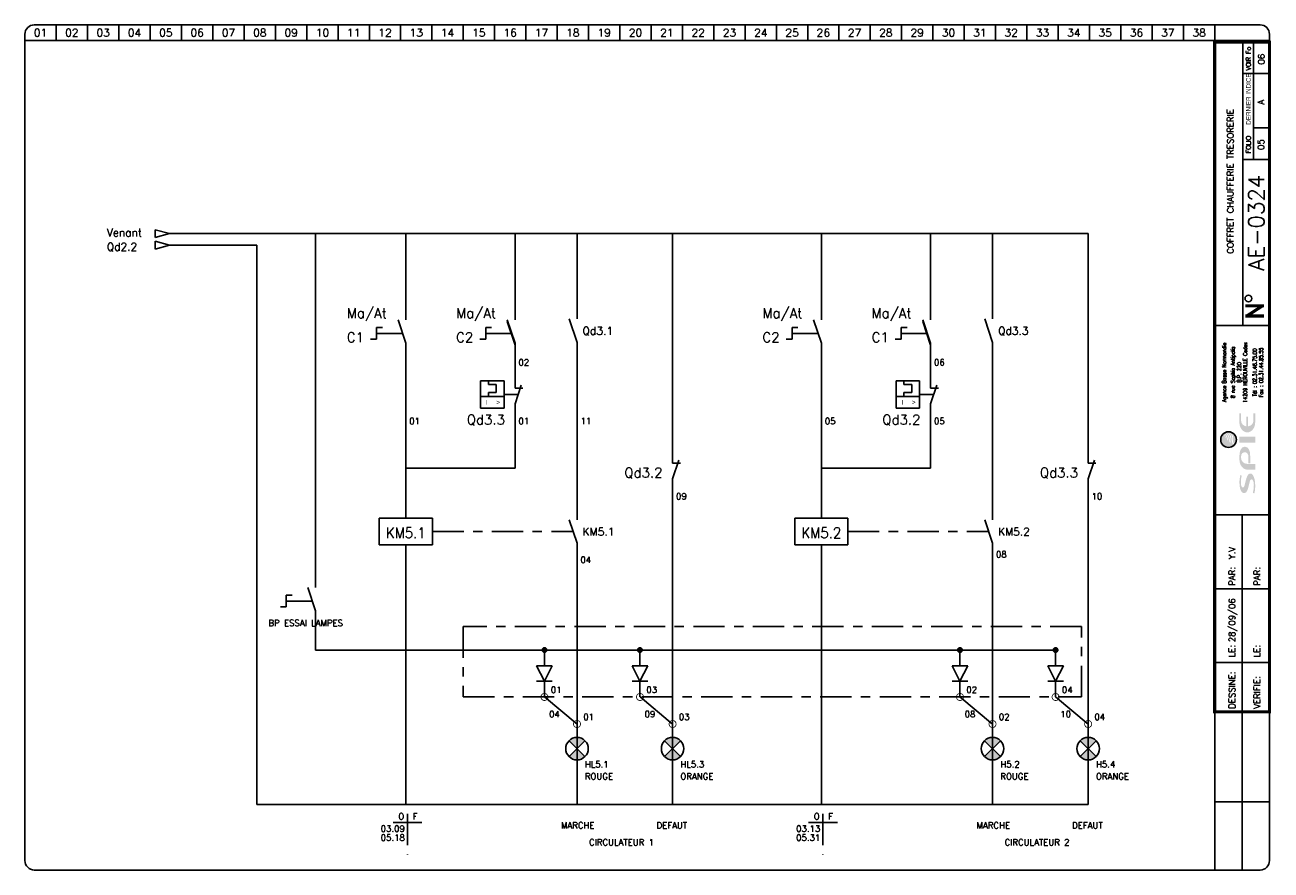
# Model space of a CAD drawing. Header units: millimetres. Extents: x 0 to 398, y 0 to 270.
import ezdxf
from ezdxf.enums import TextEntityAlignment as Align

# ---------------------------------------------------------------- set-up
doc = ezdxf.new("R2010")
doc.units = ezdxf.units.MM
doc.header["$LTSCALE"] = 20
doc.header["$MEASUREMENT"] = 0
doc.linetypes.add('AXES', pattern=[0.95, 0.5, -0.15, 0.15, -0.15])
doc.linetypes.add('DISCONTINU', pattern=[0.75, 0.5, -0.25])
for name, color, linetype in [('LOGO_SPIE', 160, 'Continuous'), ('POINTILLE', 5, 'DISCONTINU'), ('TEXTE', 3, 'Continuous'), ('TRAIAXE', 6, 'AXES'), ('TRAIFIN', 1, 'Continuous'), ('TRAIGROS', 2, 'Continuous'), ('TRAIMOY', 4, 'Continuous')]:
    doc.layers.add(name, color=color, linetype=linetype)
doc.styles.add('ROMANS8', font='ROMANS8.shx')
doc.styles.get("Standard").update_dxf_attribs({"font": 'simplex.shx'})
doc.styles.add('TXT', font='txt', dxfattribs={"width": 0.8})

# ---------------------------------------------------------------- blocks, each defined once
blk = doc.blocks.new('FDP-DIV-CHU')
at = {"layer": 'TEXTE', "color": 7, "const_width": 1}
for points in [[(392.75, 180.25), (386.75, 180.25)], [(387.25, 177), (392.25, 180.25)], [(392.75, 177), (386.75, 177)]]:
    blk.add_lwpolyline(points, dxfattribs=at)
at = {"layer": 'TEXTE', "color": 7}
blk.add_circle((387.76, 182.59), 1.08, dxfattribs=at)
at = {"layer": 'TRAIFIN', "color": 7}
for p, q in [((7, 270), (7, 265)), ((17, 270), (17, 265)), ((27, 270), (27, 265)), ((37, 270), (37, 265)), ((47, 270), (47, 265)), ((57, 270), (57, 265)), ((67, 270), (67, 265)), ((77, 270), (77, 265)), ((87, 270), (87, 265)), ((97, 270), (97, 265)), ((107, 270), (107, 265)), ((117, 270), (117, 265)), ((127, 270), (127, 265)), ((137, 270), (137, 265)), ((147, 270), (147, 265)), ((157, 270), (157, 265)), ((167, 270), (167, 265)), ((177, 270), (177, 265)), ((187, 270), (187, 265)), ((197, 270), (197, 265)), ((207, 270), (207, 265)), ((217, 270), (217, 265)), ((227, 270), (227, 265)), ((237, 270), (237, 265)), ((247, 270), (247, 265)), ((257, 270), (257, 265)), ((267, 270), (267, 265)), ((277, 270), (277, 265)), ((287, 270), (287, 265)), ((297, 270), (297, 265)), ((307, 270), (307, 265)), ((317, 270), (317, 265)), ((327, 270), (327, 265)), ((337, 270), (337, 265)), ((347, 270), (347, 265)), ((357, 270), (357, 265)), ((367, 270), (367, 265)), ((377, 270), (377, 265)), ((389.41, 227.04), (389.41, 264.5)), ((389.41, 237.09), (393.96, 237.09))]:
    blk.add_line(p, q, dxfattribs=at)
at = {"layer": 'TRAIGROS', "color": 7}
for p, q in [((-3, 267), (-3, 265)), ((0, 270), (391.5, 270)), ((394.5, 267), (394.5, 265)), ((394.5, 265), (-3, 265)), ((394.5, 265), (-3, 265)), ((-3, 265), (-3, 3)), ((386, 174), (386, 264.5)), ((394.5, 3), (394.5, 265)), ((386, 254.5), (394, 254.5)), ((386, 227.01), (394, 227.01)), ((377, 174), (394.5, 174)), ((377, 113.52), (394.51, 113.52)), ((377, -0.03), (377, 50.52)), ((0, 0), (391.5, 0))]:
    blk.add_line(p, q, dxfattribs=at)
at = {"layer": 'TRAIGROS', "color": 7, "const_width": 1}
blk.add_lwpolyline([(377, 264.5), (377, 50.52), (394.5, 50.52), (394.5, 264.5), (377, 264.5)], dxfattribs=at)
at = {"layer": 'TRAIGROS', "color": 7}
for centre, start, end in [((0, 267), 90, 180), ((391.5, 267), 0, 90), ((0, 3), 180, 270), ((391.5, 3), 270, 0)]:
    blk.add_arc(centre, 3, start, end, dxfattribs=at)
at = {"layer": 'TRAIMOY', "color": 7}
for p, q in [((385.75, -0.01), (385.75, 113.52)), ((377, 89.82), (394.51, 89.82)), ((377, 66.27), (394.51, 66.27)), ((377, 21.75), (394.51, 21.75))]:
    blk.add_line(p, q, dxfattribs=at)
at = {"layer": 'TEXTE', "color": 7}
for s, p in [('01', (2, 267.5)), ('02', (12, 267.5)), ('03', (22, 267.5)), ('04', (32, 267.5)), ('05', (42, 267.5)), ('06', (52, 267.5)), ('07', (62, 267.5)), ('08', (72, 267.5)), ('09', (82, 267.5)), ('10', (92, 267.5)), ('11', (102, 267.5)), ('12', (112, 267.5)), ('13', (122, 267.5)), ('14', (132, 267.5)), ('15', (142, 267.5)), ('16', (152, 267.5)), ('17', (162, 267.5)), ('18', (172, 267.5)), ('19', (182, 267.5)), ('20', (192, 267.5)), ('21', (202, 267.5)), ('22', (212, 267.5)), ('23', (222, 267.5)), ('24', (232, 267.5)), ('25', (242, 267.5)), ('26', (252, 267.5)), ('27', (262, 267.5)), ('28', (272, 267.5)), ('29', (282, 267.5)), ('30', (292, 267.5)), ('31', (302, 267.5)), ('32', (312, 267.5)), ('33', (322, 267.5)), ('34', (332, 267.5)), ('35', (342, 267.5)), ('36', (352, 267.5)), ('37', (362, 267.5)), ('38', (372, 267.5))]:
    blk.add_text(s, height=2.5, dxfattribs=at).set_placement(p, align=Align.MIDDLE)
at = {"layer": 'TEXTE', "color": 7, "width": 0.867769}
blk.add_text('VOIR Fo', height=1.5, rotation=90, dxfattribs=at).set_placement((388.5, 255.5), (388.5, 263), align=Align.FIT)
at = {"layer": 'TEXTE', "color": 7, "style": 'TXT', "width": 0.8}
blk.add_text('DERNIER INDICE', height=1.5, rotation=90, dxfattribs=at).set_placement((388.5, 238.12))
at = {"layer": 'TEXTE', "color": 7}
blk.add_text('FOLIO', height=1.5, rotation=90, dxfattribs=at).set_placement((388.5, 231.76), align=Align.CENTER)
for s, p in [('PAR:', (383.51, 90.82)), ('PAR:', (391.51, 90.82)), ('LE:', (383.51, 67.95)), ('LE:', (391.51, 67.95)), ('DESSINE:', (383.51, 51.52)), ('VERIFIE:', (391.51, 51.52))]:
    blk.add_text(s, height=2, rotation=90, dxfattribs=at).set_placement(p)
at = {"layer": 'TEXTE'}
for tag, p in [('FOLIO_SUIVANT', (392.9, 259.04)), ('INDICE', (392.79, 245.35)), ('FOLIO', (392.79, 231.76))]:
    blk.add_attdef(tag, text='', height=2, rotation=90, dxfattribs=at).set_placement(p, align=Align.CENTER)
blk.add_attdef('INTITULE_DU_PLAN', text='', height=2, rotation=90, dxfattribs=at).set_placement((382, 220), align=Align.MIDDLE)
at = {"layer": 'TEXTE', "color": 4}
blk.add_attdef('NUMERO', text='', height=5, rotation=90, dxfattribs=at).set_placement((392.79, 206.79), align=Align.CENTER)
at = {"layer": 'TEXTE'}
for tag, p in [('DESSINATEUR', (383.53, 97.95)), ('DATE', (383.51, 72.76))]:
    blk.add_attdef(tag, p, '', height=2, rotation=90, dxfattribs=at)
blk = doc.blocks.new('AI9-BLK3')
at = {"layer": 'LOGO_SPIE'}
h = blk.add_hatch(color=176, dxfattribs=at)
h.dxf.hatch_style = 2
edge = h.paths.add_edge_path()
edge.add_spline(control_points=[(-87.1, 11), (-87.1, 9.4), (-85.2, 7.9), (-81.7, 7), (-78.2, 6.1), (-73.9, 5), (-69.4, 3.9), (-60.5, 1.7), (-51.2, -1.1), (-51.2, -7.8), (-51.2, -15.2), (-64.6, -20.2), (-82.8, -20.2), (-89.5, -20.2), (-95.8, -19.6), (-102.2, -17.8), (-102.2, -17.8), (-100.2, -14.1), (-100.2, -14.1), (-94.3, -16.3), (-86, -16.7), (-79.8, -16.7), (-72.4, -16.7), (-66.3, -14.3), (-66.3, -10.9), (-66.3, -8.9), (-68.3, -7.2), (-71.6, -6.3), (-75, -5.4), (-79.3, -4.3), (-83.7, -3.3), (-92.4, -1.4), (-101.5, 1.2), (-101.5, 8.1), (-101.5, 14.8), (-91.8, 20.1), (-73.9, 20.1), (-68.3, 20.1), (-60.1, 19.3), (-54.8, 17.2), (-54.8, 17.2), (-57.2, 14.4), (-57.2, 14.4), (-62.6, 15.9), (-68.8, 16.5), (-74.4, 16.5), (-83.8, 16.5), (-87.1, 13.8), (-87.1, 11)], knot_values=[0, 0, 0, 0, 1, 1, 1, 2, 2, 2, 3, 3, 3, 4, 4, 4, 5, 5, 5, 6, 6, 6, 7, 7, 7, 8, 8, 8, 9, 9, 9, 10, 10, 10, 11, 11, 11, 12, 12, 12, 13, 13, 13, 14, 14, 14, 15, 15, 15, 16, 16, 16, 16], degree=3, periodic=0)
h = blk.add_hatch(color=176, dxfattribs=at)
h.dxf.hatch_style = 2
edge = h.paths.add_edge_path()
edge.add_spline(control_points=[(-7.6, -2.8), (-2.1, -2.8), (3.1, 0.7), (3.1, 6.4), (3.1, 12.1), (-1.3, 15.9), (-7.6, 15.9), (-7.6, 15.9), (-11.2, 15.9), (-11.2, 15.9), (-19.8, 15.9), (-26.7, 9.4), (-26.7, 0), (-26.7, 0), (-26.7, -20.2), (-26.7, -20.2), (-26.7, -20.2), (-41.3, -20.2), (-41.3, -20.2), (-41.3, -20.2), (-41.3, -0.1), (-41.3, -0.1), (-41.3, 11.2), (-29.8, 20.1), (-15.9, 20.1), (-15.9, 20.1), (-5.8, 20.1), (-5.8, 20.1), (4.7, 20.1), (17.3, 16.7), (17.3, 6.4), (17.3, -4.1), (5.8, -7.3), (-5.8, -7.3), (-5.8, -7.3), (-25, -7.3), (-25, -7.3), (-25, -7.3), (-25, -2.8), (-25, -2.8), (-25, -2.8), (-7.6, -2.8), (-7.6, -2.8)], knot_values=[0, 0, 0, 0, 1, 1, 1, 2, 2, 2, 3, 3, 3, 4, 4, 4, 5, 5, 5, 6, 6, 6, 7, 7, 7, 8, 8, 8, 9, 9, 9, 10, 10, 10, 11, 11, 11, 12, 12, 12, 13, 13, 13, 14, 14, 14, 14], degree=3, periodic=0)
h = blk.add_hatch(color=176, dxfattribs=at)
h.dxf.hatch_style = 2
h.paths.add_polyline_path([(42.6, -20.2), (28, -20.2), (28, 20.1), (42.6, 20.1)])
h = blk.add_hatch(color=176, dxfattribs=at)
h.dxf.hatch_style = 2
edge = h.paths.add_edge_path()
edge.add_spline(control_points=[(94.4, -2.1), (94.4, -2.1), (69.3, -2.1), (69.3, -2.1), (70.3, -9.8), (76.3, -15.5), (83.4, -15.5), (83.4, -15.5), (102.2, -15.5), (102.2, -15.5), (102.2, -15.5), (102.2, -20.1), (102.2, -20.1), (102.2, -20.1), (79.3, -20.1), (79.3, -20.1), (65.4, -20.1), (53.9, -11.2), (53.9, 0.1), (53.9, 11.3), (65.4, 20.2), (79.3, 20.2), (79.3, 20.2), (102.2, 20.2), (102.2, 20.2), (102.2, 20.2), (102.2, 15.8), (102.2, 15.8), (102.2, 15.8), (83.4, 15.8), (83.4, 15.8), (76.3, 15.8), (70.2, 10), (69.3, 2.3), (69.3, 2.3), (94.4, 2.3), (94.4, 2.3), (94.4, 2.3), (94.4, -2.1), (94.4, -2.1)], knot_values=[0, 0, 0, 0, 1, 1, 1, 2, 2, 2, 3, 3, 3, 4, 4, 4, 5, 5, 5, 6, 6, 6, 7, 7, 7, 8, 8, 8, 9, 9, 9, 10, 10, 10, 11, 11, 11, 12, 12, 12, 13, 13, 13, 13], degree=3, periodic=0)
blk = doc.blocks.new('AI9-BLK2')
at = {"layer": 'LOGO_SPIE', "color": 7}
blk.add_circle((0, 0.000086), 20.000157, dxfattribs=at)
blk = doc.blocks.new('AI9-BLK1')
at = {"layer": 'LOGO_SPIE'}
h = blk.add_hatch(color=20, dxfattribs=at)
h.dxf.hatch_style = 2
edge = h.paths.add_edge_path()
edge.add_spline(control_points=[(-20, 0), (-20, 11), (-11, 20), (0, 20), (9.1, 20), (16.7, 14), (19.2, 5.7), (17.6, 8), (15.8, 10.2), (13.7, 12.1), (13.3, 11.9), (12.9, 11.7), (12.5, 11.6), (15.2, 9.5), (17.6, 7), (19.5, 4.2), (19.8, 3.2), (19.9, 2.1), (20, 0.9), (17.4, 4.7), (13.8, 8), (10, 10.4), (9.4, 10.1), (8.9, 9.8), (8.3, 9.5), (12.7, 7.3), (16.9, 3.9), (20, -0.1), (20, -1), (19.9, -1.8), (19.8, -2.7), (16, 2), (11, 5.6), (5.3, 7.7), (4.6, 7.2), (3.8, 6.7), (3.1, 6.2), (9.6, 4.6), (15.3, 1.1), (19.7, -3.7), (19.5, -4.4), (19.3, -5.2), (19.1, -5.9), (14.1, -0.7), (7.3, 2.7), (-0.3, 3.5), (-1.1, 2.8), (-2, 2), (-2.8, 1.2), (-2.8, 1.2), (-2.4, 1.2), (-2.4, 1.2), (5.7, 1.2), (13.1, -1.9), (18.8, -7), (18.5, -7.7), (18.2, -8.4), (17.8, -9.1), (12.6, -4.8), (6, -2.3), (-1.3, -2.3), (-2.9, -2.3), (-4.5, -2.4), (-6.1, -2.7), (-6.9, -3.7), (-7.7, -4.8), (-8.4, -5.9), (-5.7, -5.2), (-3, -4.8), (-0.1, -4.8), (6.3, -4.8), (12.3, -6.8), (17.2, -10.2), (16.8, -10.9), (16.3, -11.6), (15.8, -12.3), (11.4, -9.7), (6.4, -8.2), (1, -8.2), (-3.3, -8.2), (-7.4, -9.2), (-11, -10.8), (-11.6, -12.1), (-12.1, -13.4), (-12.6, -14.7), (-8.3, -12.2), (-3.2, -10.7), (2.1, -10.7), (6.6, -10.7), (10.9, -11.7), (14.7, -13.6), (11, -17.5), (5.8, -20), (0, -20), (-11, -20), (-20, -11), (-20, 0)], knot_values=[0, 0, 0, 0, 1, 1, 1, 2, 2, 2, 3, 3, 3, 4, 4, 4, 5, 5, 5, 6, 6, 6, 7, 7, 7, 8, 8, 8, 9, 9, 9, 10, 10, 10, 11, 11, 11, 12, 12, 12, 13, 13, 13, 14, 14, 14, 15, 15, 15, 16, 16, 16, 17, 17, 17, 18, 18, 18, 19, 19, 19, 20, 20, 20, 21, 21, 21, 22, 22, 22, 23, 23, 23, 24, 24, 24, 25, 25, 25, 26, 26, 26, 27, 27, 27, 28, 28, 28, 29, 29, 29, 30, 30, 30, 31, 31, 31, 32, 32, 32, 32], degree=3, periodic=0)
at = {"layer": 'LOGO_SPIE', "color": 7}
blk.add_blockref('AI9-BLK2', (0, 0), dxfattribs=at)
blk = doc.blocks.new('logo_SPIE_rvb')
at = {"layer": 'LOGO_SPIE', "color": 7}
for name, p in [('AI9-BLK1', (180.777941, 135.963363)), ('AI9-BLK3', (145.467434, 87.922626))]:
    blk.add_blockref(name, p, dxfattribs=at)
blk = doc.blocks.new('Logo spie Carouche folio')
at = {"xscale": 0.125, "yscale": 0.125, "zscale": 0.125, "rotation": 90}
blk.add_blockref('logo_SPIE_rvb', (21.4, 1.38), dxfattribs=at)
at = {"color": 7, "style": 'ROMANS8', "width": 0.8}
for s, height, p in [('Agence Basse Normandie', 1.2384, (3.67, 45.47)), ('8 rue Sophia Antipolis', 1.2384, (6.4, 45.47)), ('14209 HEROUVILLE Cedex', 1.2384, (10.36, 45.47)), ('B.P. 220', 1.238, (8.44, 45.47)), ('Tél : 02.31.46.75.00', 1.2384, (13.4, 45.47)), ('Fax : 02.31.44.85.55', 1.2384, (15.43, 45.47))]:
    blk.add_text(s, height=height, rotation=90, dxfattribs=at).set_placement(p, align=Align.CENTER)
blk = doc.blocks.new('r1')
at = {"layer": 'TRAIFIN'}
for p, q in [((0.005005, 9.98501), (0.005005, 14.98501)), ((-4.994995, 4.98501), (-4.994995, 9.98501)), ((-4.994995, 9.98501), (5.005005, 9.98501)), ((5.005005, 9.98501), (5.005005, 4.98501)), ((5.005005, 4.98501), (-4.994995, 4.98501)), ((0.005005, -0.01499), (0.005005, 4.98501))]:
    blk.add_line(p, q, dxfattribs=at)
blk = doc.blocks.new('R61')
at = {"layer": 'POINTILLE'}
blk.add_line((-7.5, 12.5), (-1, 12.5), dxfattribs=at)
at = {"layer": 'TRAIFIN'}
blk.add_line((0, 0), (0, 10), dxfattribs=at)
at = {"layer": 'TRAIGROS'}
blk.add_line((-2, 16), (0, 10), dxfattribs=at)
at = {"layer": 'TRAIMOY'}
for p, q in [((-7.5, 14), (-7.5, 11)), ((-6, 14), (-7.5, 14)), ((-9, 11), (-7.5, 11))]:
    blk.add_line(p, q, dxfattribs=at)
blk = doc.blocks.new('R12')
at = {"layer": 'TRAIFIN'}
blk.add_line((0, 0), (0, 10), dxfattribs=at)
at = {"layer": 'TRAIGROS'}
for p, q in [((2, 16), (0, 10)), ((0, 15), (2.5, 15))]:
    blk.add_line(p, q, dxfattribs=at)
blk = doc.blocks.new('U61')
at = {"layer": 'TRAIMOY'}
for p, q in [((-7.5, 0), (7.5, 0)), ((-7.5, -7.5), (-7.5, 0)), ((7.5, 0), (7.5, -7.5)), ((7.5, -7.5), (-7.5, -7.5))]:
    blk.add_line(p, q, dxfattribs=at)
at = {"layer": 'TRAIMOY', "style": 'TXT'}
for s, p in [('I', (-3.5, -5.25)), ('>', (3.75, -5.25))]:
    blk.add_text(s, height=3, dxfattribs=at).set_placement(p, align=Align.CENTER)
blk = doc.blocks.new('U14')
at = {"layer": 'TRAIMOY'}
for p, q in [((-5, 0), (10, 0)), ((-5, -10), (-5, 0)), ((0, 0), (0, -2.5)), ((10, 0), (10, -10)), ((0, -2.5), (5, -2.5)), ((5, -7.5), (0, -7.5)), ((0, -7.5), (0, -10)), ((5, -2.5), (5, -7.5)), ((10, -10), (-5, -10))]:
    blk.add_line(p, q, dxfattribs=at)
blk = doc.blocks.new('R101', base_point=(222.38, 164.86))
at = {"layer": 'TRAIGROS'}
for p, q in [((222.38, 165.89), (226.25, 164.86)), ((222.38, 163.82), (222.38, 165.89)), ((226.25, 164.86), (222.38, 163.82))]:
    blk.add_line(p, q, dxfattribs=at)
blk = doc.blocks.new('R77')
at = {"layer": 'TRAIFIN'}
for p, q in [((0, -5), (0, 0)), ((0, -10), (0, -15))]:
    blk.add_line(p, q, dxfattribs=at)
at = {"layer": 'TRAIMOY'}
for p, q in [((2.5, -5), (-2.5, -5)), ((-2.5, -5), (0, -10)), ((0, -10), (2.5, -5)), ((-2.5, -10), (2.5, -10))]:
    blk.add_line(p, q, dxfattribs=at)

msp = doc.modelspace()

# ---------------------------------------------------------------- hatches: boundary and pattern name
at = {"layer": 'TRAIAXE'}
h = msp.add_hatch(color=256, dxfattribs=at)
h.paths.add_polyline_path([(165.21, 70.28), (166.65, 70.28, 1)])
h.paths.add_polyline_path([(165.93, 70.28), (165.21, 70.28, 0.414214), (165.93, 69.56)])
h.paths.add_polyline_path([(166.65, 70.28), (165.93, 70.28), (165.93, 69.56, 0.414214)])
h = msp.add_hatch(color=256, dxfattribs=at)
h.paths.add_polyline_path([(195.7, 70.28), (197.15, 70.28, 1)])
h.paths.add_polyline_path([(196.42, 70.28), (195.7, 70.28, 0.414214), (196.42, 69.56)])
h.paths.add_polyline_path([(197.15, 70.28), (196.42, 70.28), (196.42, 69.56, 0.414214)])
h = msp.add_hatch(color=256, dxfattribs=at)
h.paths.add_polyline_path([(297.92, 70.28), (299.36, 70.28, 1)])
h.paths.add_polyline_path([(298.64, 70.28), (297.92, 70.28, 0.414214), (298.64, 69.56)])
h.paths.add_polyline_path([(299.36, 70.28), (298.64, 70.28), (298.64, 69.56, 0.414214)])
h = msp.add_hatch(color=256, dxfattribs=at)
h.paths.add_polyline_path([(328.45, 70.28), (329.89, 70.28, 1)])
h.paths.add_polyline_path([(329.17, 70.28), (328.45, 70.28, 0.414214), (329.17, 69.56)])
h.paths.add_polyline_path([(329.89, 70.28), (329.17, 70.28), (329.17, 69.56, 0.414214)])
at = {"layer": 'TRAIFIN'}
h = msp.add_hatch(color=256, dxfattribs=at)
h.paths.add_polyline_path([(173.78, 41.32), (176.33, 38.77), (178.87, 41.32, 0.414214)])
h.paths.add_polyline_path([(173.78, 36.22, 0.414214), (178.87, 36.22), (176.33, 38.77)])
h = msp.add_hatch(color=256, dxfattribs=at)
h.paths.add_polyline_path([(204.31, 41.32), (206.86, 38.77), (209.4, 41.32, 0.414214)])
h.paths.add_polyline_path([(204.31, 36.22, 0.414214), (209.4, 36.22), (206.86, 38.77)])
h = msp.add_hatch(color=256, dxfattribs=at)
h.paths.add_polyline_path([(306.49, 41.32), (309.04, 38.77), (311.59, 41.32, 0.414214)])
h.paths.add_polyline_path([(306.49, 36.22, 0.414214), (311.59, 36.22), (309.04, 38.77)])
h = msp.add_hatch(color=256, dxfattribs=at)
h.paths.add_polyline_path([(337.02, 41.32), (339.57, 38.77), (342.12, 41.32, 0.414214)])
h.paths.add_polyline_path([(337.02, 36.22, 0.414214), (342.12, 36.22), (339.57, 38.77)])

# ---------------------------------------------------------------- linework, layer by layer
at = {"layer": 'POINTILLE'}
for p, q in [((157.53, 151.95), (153.02, 151.95)), ((153.35, 151.95), (154.97, 151.95)), ((290.24, 151.95), (285.74, 151.95)), ((286.06, 151.95), (287.69, 151.95))]:
    msp.add_line(p, q, dxfattribs=at)
at = {"layer": 'POINTILLE', "linetype": 'AXES'}
for p, q in [((130.14, 108.13), (175.08, 108.13)), ((262.86, 108.13), (307.79, 108.13))]:
    msp.add_line(p, q, dxfattribs=at)
at = {"layer": 'TRAIAXE'}
for p, q in [((337.48, 77.81), (140, 77.81)), ((140, 77.81), (140, 55.28)), ((337.48, 55.28), (337.48, 77.81)), ((140, 55.28), (337.48, 55.28)), ((122.18, 17.91), (122.18, 4.89)), ((254.89, 17.91), (254.89, 4.89)), ((117.58, 15.15), (126.77, 15.15)), ((250.29, 15.15), (259.49, 15.15))]:
    msp.add_line(p, q, dxfattribs=at)
for centre, radius in [((165.93, 70.28), 0.722), ((165.93, 70.28), 1.4210854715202e-14), ((196.42, 70.28), 0.722), ((196.42, 70.28), 1.4210854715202e-14), ((298.64, 70.28), 0.722), ((298.64, 70.28), 1.4210854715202e-14), ((329.17, 70.28), 0.722), ((329.17, 70.28), 1.4210854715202e-14)]:
    msp.add_circle(centre, radius, dxfattribs=at)
at = {"layer": 'TRAIFIN'}
for p, q in [((339.57, 203.32), (46.22, 203.32)), ((92.83, 90.28), (92.83, 203.32)), ((176.33, 176.05), (176.33, 203.32)), ((206.86, 129.95), (206.86, 203.32)), ((309.04, 176.05), (309.04, 203.32)), ((339.57, 129.95), (339.57, 203.32)), ((46.22, 199.65), (74.07, 199.65)), ((74.07, 199.65), (74.07, 20.91)), ((176.33, 111.88), (176.33, 168.55)), ((309.04, 111.88), (309.04, 168.55)), ((156.53, 128.39), (121.66, 128.39)), ((121.66, 128.39), (156.53, 128.39)), ((254.37, 128.39), (289.24, 128.39)), ((206.86, 20.91), (206.86, 114.95)), ((339.57, 20.91), (339.57, 114.95)), ((176.33, 20.91), (176.33, 104.38)), ((176.33, 93.44), (176.33, 104.38)), ((309.04, 20.91), (309.04, 104.38)), ((309.04, 93.44), (309.04, 104.38)), ((92.83, 70.28), (92.83, 82.78)), ((92.83, 70.28), (329.17, 70.28)), ((176.33, 46.64), (165.93, 55.28)), ((206.86, 46.64), (196.46, 55.28)), ((309.04, 46.64), (298.64, 55.28)), ((339.57, 46.64), (329.17, 55.28)), ((173.78, 36.22), (178.87, 41.32)), ((178.87, 36.22), (173.78, 41.32)), ((204.31, 36.22), (209.4, 41.32)), ((209.4, 36.22), (204.31, 41.32)), ((306.49, 36.22), (311.59, 41.32)), ((311.59, 36.22), (306.49, 41.32)), ((337.02, 36.22), (342.12, 41.32)), ((342.12, 36.22), (337.02, 41.32)), ((74.07, 20.91), (339.57, 20.91))]:
    msp.add_line(p, q, dxfattribs=at)
at = {"layer": 'TRAIFIN', "const_width": 0.25}
for points in [[(164.8, 55.28, 1), (167.05, 55.28, 1)], [(195.33, 55.28, 1), (197.58, 55.28, 1)], [(297.52, 55.28, 1), (299.77, 55.28, 1)], [(328.05, 55.28, 1), (330.3, 55.28, 1)], [(175.2, 46.64, 1), (177.45, 46.64, 1)], [(205.73, 46.64, 1), (207.98, 46.64, 1)], [(307.91, 46.64, 1), (310.16, 46.64, 1)], [(338.45, 46.64, 1), (340.7, 46.64, 1)]]:
    msp.add_lwpolyline(points, format="xyb", close=True, dxfattribs=at)
at = {"layer": 'TRAIFIN'}
for centre in [(176.33, 38.77), (206.86, 38.77), (309.04, 38.77), (339.57, 38.77)]:
    msp.add_circle(centre, 3.6, dxfattribs=at)
at = {"layer": 'TRAIGROS'}
for p, q in [((121.66, 175.82), (121.66, 203.32)), ((156.53, 175.82), (156.53, 203.32)), ((254.37, 175.82), (254.37, 203.32)), ((289.24, 175.82), (289.24, 203.32)), ((154.03, 175.2), (156.53, 167.7)), ((173.83, 176.05), (176.33, 168.55)), ((286.74, 175.2), (289.24, 167.7)), ((306.54, 176.05), (309.04, 168.55)), ((121.66, 168.32), (121.66, 112.38)), ((156.53, 153.95), (156.53, 167.7)), ((254.37, 168.32), (254.37, 112.38)), ((289.24, 153.95), (289.24, 167.7)), ((156.53, 146.45), (156.53, 128.39)), ((289.24, 146.45), (289.24, 128.39)), ((173.83, 111.88), (176.33, 104.38)), ((306.54, 111.88), (309.04, 104.38)), ((121.66, 103.89), (121.66, 20.91)), ((254.37, 103.89), (254.37, 20.91))]:
    msp.add_line(p, q, dxfattribs=at)

# ---------------------------------------------------------------- block references
at = {"layer": 'POINTILLE', "xscale": 1.25, "yscale": 1.25, "zscale": 1.25}
for p in [(121.66, 155.82), (156.53, 155.82), (254.37, 155.82), (289.24, 155.82), (92.83, 70.28)]:
    msp.add_blockref('R61', p, dxfattribs=at)
at = {"layer": 'TEXTE'}
msp.add_blockref('FDP-DIV-CHU', (3, 0), dxfattribs=at).add_auto_attribs({'DATE': '28/09/06', 'DESSINATEUR': ' Y.V', 'NUMERO': 'AE-0324', 'INTITULE_DU_PLAN': 'COFFRET CHAUFFERIE TRESORERIE', 'FOLIO': '05', 'FOLIO_SUIVANT': '06', 'INDICE': 'A'})
at = {"layer": 'TRAIFIN'}
for name, p, xscale, yscale, zscale in [('U14', (148.02, 156.33), 0.5, 0.5, 0.5), ('U14', (280.74, 156.33), 0.5, 0.5, 0.5), ('U61', (149.27, 151.33), 0.5, 0.5, 0.5), ('U61', (281.99, 151.33), 0.5, 0.5, 0.5), ('r1', (121.65, 95.43), 1.697275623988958, 1.697275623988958, 1.697275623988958), ('r1', (254.36, 95.43), 1.697275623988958, 1.697275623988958, 1.697275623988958)]:
    msp.add_blockref(name, p, dxfattribs=dict(at, xscale=xscale, yscale=yscale, zscale=zscale))
for name, p in [('R12', (156.53, 138.95)), ('R12', (289.24, 138.95)), ('R12', (206.86, 114.95)), ('R12', (339.57, 114.95)), ('R77', (165.93, 70.28)), ('R77', (196.42, 70.28)), ('R77', (298.64, 70.28)), ('R77', (329.17, 70.28))]:
    msp.add_blockref(name, p, dxfattribs=at)
at = {"layer": 'TRAIGROS', "xscale": 1.199999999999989, "yscale": 1.199999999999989, "zscale": 1.2}
for p in [(41.58, 203.32), (41.58, 199.65)]:
    msp.add_blockref('R101', p, dxfattribs=at)
at = {"layer": 'TRAIMOY'}
msp.add_blockref('Logo spie Carouche folio', (380, 113.52), dxfattribs=at)

# ---------------------------------------------------------------- texts
at = {"layer": 'TEXTE'}
for s, height, p in [('Venant', 2.5, (26.12, 202.41)), ('Qd2.2', 2.5, (26.12, 197.86)), ('Ma/At', 3.125, (102.82, 176.36)), ('Ma/At', 3.125, (137.7, 176.36)), ('Ma/At', 3.125, (235.54, 176.36)), ('Ma/At', 3.125, (270.41, 176.36)), ('C1', 3.125, (102.82, 168.63)), ('C2', 3.125, (137.7, 168.63)), ('Qd3.1', 2.5, (178.1, 171.01)), ('C2', 3.125, (235.54, 168.63)), ('C1', 3.125, (270.41, 168.63)), ('Qd3.3', 2.5, (310.82, 171.01)), ('Qd3.3', 3.125, (141.12, 142.31)), ('Qd3.2', 3.125, (273.83, 142.31)), ('Qd3.2', 3.125, (191.45, 125.4)), ('Qd3.3', 3.125, (324.16, 125.4)), ('KM5.1', 2.5, (178.1, 106.85)), ('KM5.2', 2.5, (310.82, 106.85)), ('BP ESSAI LAMPES', 2, (77.76, 77.95)), ('01', 2, (167.94, 56.57)), ('03', 2, (198.47, 56.57)), ('02', 2, (300.66, 56.57)), ('04', 2, (331.19, 56.57)), ('04', 2, (167.42, 48.79)), ('01', 2, (178.34, 47.92)), ('09', 2, (197.91, 48.79)), ('03', 2, (208.87, 47.92)), ('08', 2, (300.13, 48.79)), ('02', 2, (311.05, 47.92)), ('10', 2, (330.66, 48.79)), ('04', 2, (341.58, 47.92)), ('HL5.1', 2, (178.83, 32.78)), ('HL5.3', 2, (209.36, 32.78)), ('H5.2', 2, (311.54, 32.78)), ('H5.4', 2, (342.07, 32.78)), ('ROUGE', 2, (178.83, 28.93)), ('ORANGE', 2, (209.36, 28.93)), ('ROUGE', 2, (311.54, 28.93)), ('ORANGE', 2, (342.07, 28.93)), ('O', 2, (119.25, 16.13)), ('F', 2, (123.85, 16.13)), ('O', 2, (251.96, 16.13)), ('F', 2, (256.56, 16.13)), ('03.09', 2, (113.62, 12.21)), ('MARCHE ', 2, (171.2, 13.24)), ('DEFAUT', 2, (201.73, 13.24)), ('03.13', 2, (246.33, 12.21)), ('MARCHE ', 2, (303.92, 13.24)), ('DEFAUT', 2, (334.45, 13.24)), ('05.18', 2, (113.62, 9.32)), ('CIRCULATEUR 1', 2, (180.17, 7.86)), ('05.31', 2, (246.33, 9.32)), ('CIRCULATEUR 2', 2, (312.89, 7.86))]:
    msp.add_text(s, height=height, dxfattribs=at).set_placement(p)
at = {"layer": 'TEXTE', "ltscale": 0.9}
for s, p in [('02', (157.62, 161.17)), ('06', (290.34, 161.17)), ('01', (122.75, 142.42)), ('01', (157.62, 142.42)), ('11', (177.42, 142.42)), ('05', (255.46, 142.42)), ('05', (290.34, 142.42)), ('09', (207.95, 118.41)), ('10', (340.66, 118.41)), ('04', (177.42, 98.1)), ('08', (310.13, 99.83))]:
    msp.add_text(s, height=2, dxfattribs=at).set_placement(p)
at = {"layer": 'TEXTE'}
for s, width, p, p2 in [('KM5.1', 0.984375, (115.28, 106.04), (128.01, 106.04)), ('KM5.2', 0.884831, (248, 106.04), (260.73, 106.04))]:
    msp.add_text(s, height=3.395, dxfattribs=dict(at, width=width)).set_placement(p, p2, align=Align.FIT)

doc.saveas('drawing.dxf')
